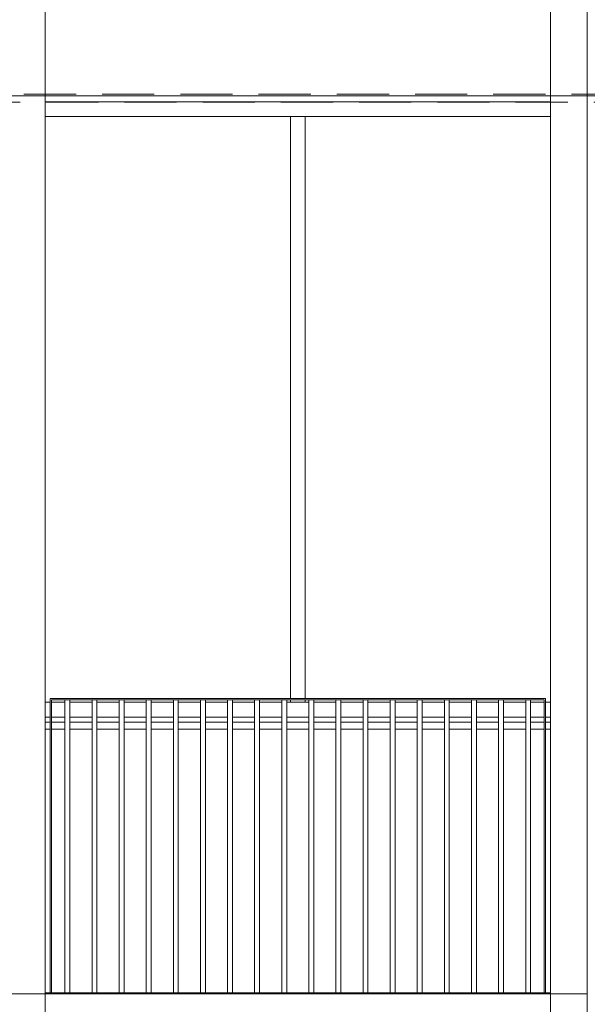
# Model space of a CAD drawing. Header units: millimetres. Extents: x -65 to 293624, y -1905 to 31061.
# Tile 253 of 256: x 124203 to 126507, y 16299 to 20299. Entities that reach past the tile are written whole.
import ezdxf

# ---------------------------------------------------------------- set-up
doc = ezdxf.new("R2010")
doc.units = ezdxf.units.MM
doc.header["$MEASUREMENT"] = 0
doc.linetypes.add('Hidden Line', pattern=[317.5, 211.666667, -105.833333])
for name, color, linetype in [('00 2D joon.AR', 7, 'Continuous'), ('1232 Välisseinad.AR', 7, 'Continuous'), ('1244 Fassaadivarustus.AR', 7, 'Continuous'), ('1245 Klaasfassaadid.AR', 7, 'Continuous'), ('1251 Rõdupiirded.AR', 7, 'Continuous'), ('1253 Terrassipostid.AR', 7, 'Continuous'), ('1253 Välisterrassid.AR', 7, 'Continuous')]:
    doc.layers.add(name, color=color, linetype=linetype)

# ---------------------------------------------------------------- blocks, each defined once
blk = doc.blocks.new('Section Element_1042_3', base_point=(20443.1, 12361.4))
at = {"layer": '1253 Välisterrassid.AR', "color": 7, "linetype": 'Continuous', "lineweight": 13}
for p, q in [((124156.9, 19990.4), (124306.9, 19990.4)), ((124306.9, 19990.4), (126356.9, 19990.4)), ((126356.9, 19990.4), (126506.9, 19990.4)), ((126506.9, 19990.4), (129276.9, 19990.4))]:
    blk.add_line(p, q, dxfattribs=at)
blk = doc.blocks.new('Section Element_1065_3', base_point=(20443.1, 12361.4))
at = {"layer": '1253 Terrassipostid.AR', "color": 7, "linetype": 'Continuous', "lineweight": 13}
for p, q in [((124306.9, 20341.4), (124306.9, 19990.4)), ((124306.9, 19990.4), (124306.9, 16341.4)), ((124306.9, 16341.4), (124306.9, 15990.4))]:
    blk.add_line(p, q, dxfattribs=at)
blk = doc.blocks.new('Section Element_1066_3', base_point=(20443.1, 12361.4))
at = {"layer": '1253 Terrassipostid.AR', "color": 7, "linetype": 'Continuous', "lineweight": 13}
for p, q in [((126356.9, 19990.4), (126356.9, 20346.4)), ((126506.9, 20341.4), (126506.9, 19990.4)), ((126356.9, 16346.4), (126356.9, 19990.4)), ((126506.9, 19990.4), (126506.9, 16341.4)), ((126356.9, 15990.4), (126356.9, 16346.4)), ((126506.9, 16341.4), (126506.9, 15990.4))]:
    blk.add_line(p, q, dxfattribs=at)
blk = doc.blocks.new('Section Element_1096_3', base_point=(20443.1, 12361.4))
at = {"layer": '1253 Terrassipostid.AR', "color": 7, "linetype": 'Continuous', "lineweight": 13}
blk.add_line((124306.9, 19990.4), (124306.9, 16346.4), dxfattribs=at)
blk = doc.blocks.new('Section Element_1115_3', base_point=(20443.1, 12361.4))
at = {"layer": '1232 Välisseinad.AR', "color": 7, "linetype": 'Continuous', "lineweight": 13}
blk.add_line((126356.9, 19966.4), (124306.9, 19966.4), dxfattribs=at)
blk = doc.blocks.new('Section Element_1127_3', base_point=(20443.1, 12361.4))
at = {"layer": '1253 Välisterrassid.AR', "color": 7, "linetype": 'Continuous', "lineweight": 13}
for p, q in [((124156.9, 16341.4), (124306.9, 16341.4)), ((126356.9, 16341.4), (126506.9, 16341.4))]:
    blk.add_line(p, q, dxfattribs=at)
blk = doc.blocks.new('Section Element_1134_3', base_point=(20443.1, 12361.4))
at = {"layer": '1245 Klaasfassaadid.AR', "color": 7, "linetype": 'Continuous', "lineweight": 13}
blk.add_line((126356.9, 19906.4), (125361.9, 19906.4), dxfattribs=at)
blk = doc.blocks.new('Section Element_1135_3', base_point=(20443.1, 12361.4))
at = {"layer": '1245 Klaasfassaadid.AR', "color": 7, "linetype": 'Continuous', "lineweight": 13}
blk.add_line((125301.9, 19906.4), (124306.9, 19906.4), dxfattribs=at)
blk = doc.blocks.new('Section Element_1144_3', base_point=(20443.1, 12361.4))
at = {"layer": '1245 Klaasfassaadid.AR', "color": 7, "linetype": 'Continuous', "lineweight": 13}
for p, q in [((125301.9, 17541.4), (125301.9, 19906.4)), ((125301.9, 19906.4), (125361.9, 19906.4)), ((125361.9, 17541.4), (125361.9, 19906.4)), ((125301.9, 17526.4), (125301.9, 17536.4)), ((125361.9, 17526.4), (125361.9, 17536.4))]:
    blk.add_line(p, q, dxfattribs=at)
blk = doc.blocks.new('Section Element_1208_3', base_point=(20443.1, 12361.4))
at = {"layer": '1244 Fassaadivarustus.AR', "color": 7, "linetype": 'Continuous', "lineweight": 13}
for p, q in [((124326.9, 17445.2), (124306.9, 17445.2)), ((124386.9, 17445.2), (124331.9, 17445.2)), ((124496.9, 17445.2), (124406.9, 17445.2)), ((124606.9, 17445.2), (124516.9, 17445.2)), ((124716.9, 17445.2), (124626.9, 17445.2)), ((124826.9, 17445.2), (124736.9, 17445.2)), ((124936.9, 17445.2), (124846.9, 17445.2)), ((125046.9, 17445.2), (124956.9, 17445.2)), ((125156.9, 17445.2), (125066.9, 17445.2)), ((125266.9, 17445.2), (125176.9, 17445.2)), ((125376.9, 17445.2), (125286.9, 17445.2)), ((125486.9, 17445.2), (125396.9, 17445.2)), ((125596.9, 17445.2), (125506.9, 17445.2)), ((125706.9, 17445.2), (125616.9, 17445.2)), ((125816.9, 17445.2), (125726.9, 17445.2)), ((125926.9, 17445.2), (125836.9, 17445.2)), ((126036.9, 17445.2), (125946.9, 17445.2)), ((126146.9, 17445.2), (126056.9, 17445.2)), ((126256.9, 17445.2), (126166.9, 17445.2)), ((126331.9, 17445.2), (126276.9, 17445.2)), ((126356.9, 17445.2), (126336.9, 17445.2)), ((126356.9, 17466.4), (126356.9, 17466.4)), ((124326.9, 17417.3), (124306.9, 17417.3)), ((124386.9, 17417.3), (124331.9, 17417.3)), ((124496.9, 17417.3), (124406.9, 17417.3)), ((124606.9, 17417.3), (124516.9, 17417.3)), ((124716.9, 17417.3), (124626.9, 17417.3)), ((124826.9, 17417.3), (124736.9, 17417.3)), ((124936.9, 17417.3), (124846.9, 17417.3)), ((125046.9, 17417.3), (124956.9, 17417.3)), ((125156.9, 17417.3), (125066.9, 17417.3)), ((125266.9, 17417.3), (125176.9, 17417.3)), ((125376.9, 17417.3), (125286.9, 17417.3)), ((125486.9, 17417.3), (125396.9, 17417.3)), ((125596.9, 17417.3), (125506.9, 17417.3)), ((125706.9, 17417.3), (125616.9, 17417.3)), ((125816.9, 17417.3), (125726.9, 17417.3)), ((125926.9, 17417.3), (125836.9, 17417.3)), ((126036.9, 17417.3), (125946.9, 17417.3)), ((126146.9, 17417.3), (126056.9, 17417.3)), ((126256.9, 17417.3), (126166.9, 17417.3)), ((126331.9, 17417.3), (126276.9, 17417.3)), ((126356.9, 17417.3), (126336.9, 17417.3))]:
    blk.add_line(p, q, dxfattribs=at)
blk = doc.blocks.new('Section Element_1291_3', base_point=(20443.1, 12361.4))
at = {"layer": '1245 Klaasfassaadid.AR', "color": 7, "linetype": 'Continuous', "lineweight": 13}
for p, q in [((124326.9, 17526.4), (124306.9, 17526.4)), ((124386.9, 17526.4), (124331.9, 17526.4)), ((124496.9, 17526.4), (124406.9, 17526.4)), ((124606.9, 17526.4), (124516.9, 17526.4)), ((124716.9, 17526.4), (124626.9, 17526.4)), ((124826.9, 17526.4), (124736.9, 17526.4)), ((124936.9, 17526.4), (124846.9, 17526.4)), ((125046.9, 17526.4), (124956.9, 17526.4)), ((125156.9, 17526.4), (125066.9, 17526.4)), ((125266.9, 17526.4), (125176.9, 17526.4)), ((125301.9, 17526.4), (125286.9, 17526.4)), ((125331.9, 17526.4), (125301.9, 17526.4)), ((124326.9, 17466.4), (124306.9, 17466.4)), ((124386.9, 17466.4), (124331.9, 17466.4)), ((124496.9, 17466.4), (124406.9, 17466.4)), ((124606.9, 17466.4), (124516.9, 17466.4)), ((124716.9, 17466.4), (124626.9, 17466.4)), ((124826.9, 17466.4), (124736.9, 17466.4)), ((124936.9, 17466.4), (124846.9, 17466.4)), ((125046.9, 17466.4), (124956.9, 17466.4)), ((125156.9, 17466.4), (125066.9, 17466.4)), ((125266.9, 17466.4), (125176.9, 17466.4)), ((125331.9, 17466.4), (125286.9, 17466.4))]:
    blk.add_line(p, q, dxfattribs=at)
blk = doc.blocks.new('Section Element_1292_3', base_point=(20443.1, 12361.4))
at = {"layer": '1245 Klaasfassaadid.AR', "color": 7, "linetype": 'Continuous', "lineweight": 13}
for p, q in [((125361.9, 17526.4), (125331.9, 17526.4)), ((125376.9, 17526.4), (125361.9, 17526.4)), ((125486.9, 17526.4), (125396.9, 17526.4)), ((125596.9, 17526.4), (125506.9, 17526.4)), ((125706.9, 17526.4), (125616.9, 17526.4)), ((125816.9, 17526.4), (125726.9, 17526.4)), ((125926.9, 17526.4), (125836.9, 17526.4)), ((126036.9, 17526.4), (125946.9, 17526.4)), ((126146.9, 17526.4), (126056.9, 17526.4)), ((126256.9, 17526.4), (126166.9, 17526.4)), ((126331.9, 17526.4), (126276.9, 17526.4)), ((126356.9, 17526.4), (126336.9, 17526.4)), ((125376.9, 17466.4), (125331.9, 17466.4)), ((125486.9, 17466.4), (125396.9, 17466.4)), ((125596.9, 17466.4), (125506.9, 17466.4)), ((125706.9, 17466.4), (125616.9, 17466.4)), ((125816.9, 17466.4), (125726.9, 17466.4)), ((125926.9, 17466.4), (125836.9, 17466.4)), ((126036.9, 17466.4), (125946.9, 17466.4)), ((126146.9, 17466.4), (126056.9, 17466.4)), ((126256.9, 17466.4), (126166.9, 17466.4)), ((126331.9, 17466.4), (126276.9, 17466.4)), ((126356.9, 17466.4), (126336.9, 17466.4))]:
    blk.add_line(p, q, dxfattribs=at)
blk = doc.blocks.new('Section Element_2212_3', base_point=(20443.1, 12361.4))
at = {"layer": '1251 Rõdupiirded.AR', "color": 7, "linetype": 'Continuous', "lineweight": 13}
for p, q in [((125496.9, 17541.4), (125386.9, 17541.4)), ((125496.9, 17536.4), (125386.9, 17536.4))]:
    blk.add_line(p, q, dxfattribs=at)
blk = doc.blocks.new('Section Element_2213_3', base_point=(20443.1, 12361.4))
at = {"layer": '1251 Rõdupiirded.AR', "color": 7, "linetype": 'Continuous', "lineweight": 13}
for p, q in [((124726.9, 17541.4), (124616.9, 17541.4)), ((124726.9, 17536.4), (124616.9, 17536.4))]:
    blk.add_line(p, q, dxfattribs=at)
blk = doc.blocks.new('Section Element_2214_3', base_point=(20443.1, 12361.4))
at = {"layer": '1251 Rõdupiirded.AR', "color": 7, "linetype": 'Continuous', "lineweight": 13}
for p, q in [((124836.9, 17541.4), (124726.9, 17541.4)), ((124836.9, 17536.4), (124726.9, 17536.4))]:
    blk.add_line(p, q, dxfattribs=at)
blk = doc.blocks.new('Section Element_2215_3', base_point=(20443.1, 12361.4))
at = {"layer": '1251 Rõdupiirded.AR', "color": 7, "linetype": 'Continuous', "lineweight": 13}
for p, q in [((124616.9, 17541.4), (124506.9, 17541.4)), ((124616.9, 17536.4), (124506.9, 17536.4))]:
    blk.add_line(p, q, dxfattribs=at)
blk = doc.blocks.new('Section Element_2216_3', base_point=(20443.1, 12361.4))
at = {"layer": '1251 Rõdupiirded.AR', "color": 7, "linetype": 'Continuous', "lineweight": 13}
for p, q in [((124946.9, 17541.4), (124836.9, 17541.4)), ((124946.9, 17536.4), (124836.9, 17536.4))]:
    blk.add_line(p, q, dxfattribs=at)
blk = doc.blocks.new('Section Element_2217_3', base_point=(20443.1, 12361.4))
at = {"layer": '1251 Rõdupiirded.AR', "color": 7, "linetype": 'Continuous', "lineweight": 13}
for p, q in [((125056.9, 17541.4), (124946.9, 17541.4)), ((125056.9, 17536.4), (124946.9, 17536.4))]:
    blk.add_line(p, q, dxfattribs=at)
blk = doc.blocks.new('Section Element_2218_3', base_point=(20443.1, 12361.4))
at = {"layer": '1251 Rõdupiirded.AR', "color": 7, "linetype": 'Continuous', "lineweight": 13}
for p, q in [((125166.9, 17541.4), (125056.9, 17541.4)), ((125166.9, 17536.4), (125056.9, 17536.4))]:
    blk.add_line(p, q, dxfattribs=at)
blk = doc.blocks.new('Section Element_2219_3', base_point=(20443.1, 12361.4))
at = {"layer": '1251 Rõdupiirded.AR', "color": 7, "linetype": 'Continuous', "lineweight": 13}
for p, q in [((125276.9, 17541.4), (125166.9, 17541.4)), ((125276.9, 17536.4), (125166.9, 17536.4))]:
    blk.add_line(p, q, dxfattribs=at)
blk = doc.blocks.new('Section Element_2220_3', base_point=(20443.1, 12361.4))
at = {"layer": '1251 Rõdupiirded.AR', "color": 7, "linetype": 'Continuous', "lineweight": 13}
for p, q in [((125386.9, 17541.4), (125276.9, 17541.4)), ((125386.9, 17536.4), (125276.9, 17536.4))]:
    blk.add_line(p, q, dxfattribs=at)
blk = doc.blocks.new('Section Element_2221_3', base_point=(20443.1, 12361.4))
at = {"layer": '1251 Rõdupiirded.AR', "color": 7, "linetype": 'Continuous', "lineweight": 13}
for p, q in [((124506.9, 17541.4), (124396.9, 17541.4)), ((124506.9, 17536.4), (124396.9, 17536.4))]:
    blk.add_line(p, q, dxfattribs=at)
blk = doc.blocks.new('Section Element_2222_3', base_point=(20443.1, 12361.4))
at = {"layer": '1251 Rõdupiirded.AR', "color": 7, "linetype": 'Continuous', "lineweight": 13}
for p, q in [((124386.9, 16346.4), (124386.9, 17536.4)), ((124406.9, 16346.4), (124406.9, 17536.4))]:
    blk.add_line(p, q, dxfattribs=at)
blk = doc.blocks.new('Section Element_2223_3', base_point=(20443.1, 12361.4))
at = {"layer": '1251 Rõdupiirded.AR', "color": 7, "linetype": 'Continuous', "lineweight": 13}
for p, q in [((124496.9, 16346.4), (124496.9, 17536.4)), ((124516.9, 16346.4), (124516.9, 17536.4))]:
    blk.add_line(p, q, dxfattribs=at)
blk = doc.blocks.new('Section Element_2224_3', base_point=(20443.1, 12361.4))
at = {"layer": '1251 Rõdupiirded.AR', "color": 7, "linetype": 'Continuous', "lineweight": 13}
for p, q in [((124606.9, 16346.4), (124606.9, 17536.4)), ((124626.9, 16346.4), (124626.9, 17536.4))]:
    blk.add_line(p, q, dxfattribs=at)
blk = doc.blocks.new('Section Element_2225_3', base_point=(20443.1, 12361.4))
at = {"layer": '1251 Rõdupiirded.AR', "color": 7, "linetype": 'Continuous', "lineweight": 13}
for p, q in [((124716.9, 16346.4), (124716.9, 17536.4)), ((124736.9, 16346.4), (124736.9, 17536.4))]:
    blk.add_line(p, q, dxfattribs=at)
blk = doc.blocks.new('Section Element_2226_3', base_point=(20443.1, 12361.4))
at = {"layer": '1251 Rõdupiirded.AR', "color": 7, "linetype": 'Continuous', "lineweight": 13}
for p, q in [((124826.9, 16346.4), (124826.9, 17536.4)), ((124846.9, 16346.4), (124846.9, 17536.4))]:
    blk.add_line(p, q, dxfattribs=at)
blk = doc.blocks.new('Section Element_2227_3', base_point=(20443.1, 12361.4))
at = {"layer": '1251 Rõdupiirded.AR', "color": 7, "linetype": 'Continuous', "lineweight": 13}
for p, q in [((124936.9, 16346.4), (124936.9, 17536.4)), ((124956.9, 16346.4), (124956.9, 17536.4))]:
    blk.add_line(p, q, dxfattribs=at)
blk = doc.blocks.new('Section Element_2228_3', base_point=(20443.1, 12361.4))
at = {"layer": '1251 Rõdupiirded.AR', "color": 7, "linetype": 'Continuous', "lineweight": 13}
for p, q in [((125046.9, 16346.4), (125046.9, 17536.4)), ((125066.9, 16346.4), (125066.9, 17536.4))]:
    blk.add_line(p, q, dxfattribs=at)
blk = doc.blocks.new('Section Element_2229_3', base_point=(20443.1, 12361.4))
at = {"layer": '1251 Rõdupiirded.AR', "color": 7, "linetype": 'Continuous', "lineweight": 13}
for p, q in [((125156.9, 16346.4), (125156.9, 17536.4)), ((125176.9, 16346.4), (125176.9, 17536.4))]:
    blk.add_line(p, q, dxfattribs=at)
blk = doc.blocks.new('Section Element_2230_3', base_point=(20443.1, 12361.4))
at = {"layer": '1251 Rõdupiirded.AR', "color": 7, "linetype": 'Continuous', "lineweight": 13}
for p, q in [((125266.9, 16346.4), (125266.9, 17536.4)), ((125286.9, 16346.4), (125286.9, 17536.4))]:
    blk.add_line(p, q, dxfattribs=at)
blk = doc.blocks.new('Section Element_2231_3', base_point=(20443.1, 12361.4))
at = {"layer": '1251 Rõdupiirded.AR', "color": 7, "linetype": 'Continuous', "lineweight": 13}
for p, q in [((125376.9, 16346.4), (125376.9, 17536.4)), ((125396.9, 16346.4), (125396.9, 17536.4))]:
    blk.add_line(p, q, dxfattribs=at)
blk = doc.blocks.new('Section Element_2232_3', base_point=(20443.1, 12361.4))
at = {"layer": '1251 Rõdupiirded.AR', "color": 7, "linetype": 'Continuous', "lineweight": 13}
for p, q in [((125486.9, 16346.4), (125486.9, 17536.4)), ((125506.9, 16346.4), (125506.9, 17536.4))]:
    blk.add_line(p, q, dxfattribs=at)
blk = doc.blocks.new('Section Element_2233_3', base_point=(20443.1, 12361.4))
at = {"layer": '1251 Rõdupiirded.AR', "color": 7, "linetype": 'Continuous', "lineweight": 13}
for p, q in [((125606.9, 17541.4), (125496.9, 17541.4)), ((125606.9, 17536.4), (125496.9, 17536.4))]:
    blk.add_line(p, q, dxfattribs=at)
blk = doc.blocks.new('Section Element_2234_3', base_point=(20443.1, 12361.4))
at = {"layer": '1251 Rõdupiirded.AR', "color": 7, "linetype": 'Continuous', "lineweight": 13}
for p, q in [((125596.9, 16346.4), (125596.9, 17536.4)), ((125616.9, 16346.4), (125616.9, 17536.4))]:
    blk.add_line(p, q, dxfattribs=at)
blk = doc.blocks.new('Section Element_2235_3', base_point=(20443.1, 12361.4))
at = {"layer": '1251 Rõdupiirded.AR', "color": 7, "linetype": 'Continuous', "lineweight": 13}
for p, q in [((125716.9, 17541.4), (125606.9, 17541.4)), ((125716.9, 17536.4), (125606.9, 17536.4))]:
    blk.add_line(p, q, dxfattribs=at)
blk = doc.blocks.new('Section Element_2236_3', base_point=(20443.1, 12361.4))
at = {"layer": '1251 Rõdupiirded.AR', "color": 7, "linetype": 'Continuous', "lineweight": 13}
for p, q in [((124396.9, 17541.4), (124326.9, 17541.4)), ((124396.9, 17536.4), (124331.9, 17536.4))]:
    blk.add_line(p, q, dxfattribs=at)
blk = doc.blocks.new('Section Element_2237_3', base_point=(20443.1, 12361.4))
at = {"layer": '1251 Rõdupiirded.AR', "color": 7, "linetype": 'Continuous', "lineweight": 13}
for p, q in [((125706.9, 16346.4), (125706.9, 17536.4)), ((125726.9, 16346.4), (125726.9, 17536.4))]:
    blk.add_line(p, q, dxfattribs=at)
blk = doc.blocks.new('Section Element_2238_3', base_point=(20443.1, 12361.4))
at = {"layer": '1251 Rõdupiirded.AR', "color": 7, "linetype": 'Continuous', "lineweight": 13}
for p, q in [((125826.9, 17541.4), (125716.9, 17541.4)), ((125826.9, 17536.4), (125716.9, 17536.4))]:
    blk.add_line(p, q, dxfattribs=at)
blk = doc.blocks.new('Section Element_2239_3', base_point=(20443.1, 12361.4))
at = {"layer": '1251 Rõdupiirded.AR', "color": 7, "linetype": 'Continuous', "lineweight": 13}
for p, q in [((125816.9, 16346.4), (125816.9, 17536.4)), ((125836.9, 16346.4), (125836.9, 17536.4))]:
    blk.add_line(p, q, dxfattribs=at)
blk = doc.blocks.new('Section Element_2240_3', base_point=(20443.1, 12361.4))
at = {"layer": '1251 Rõdupiirded.AR', "color": 7, "linetype": 'Continuous', "lineweight": 13}
for p, q in [((125936.9, 17541.4), (125826.9, 17541.4)), ((125936.9, 17536.4), (125826.9, 17536.4))]:
    blk.add_line(p, q, dxfattribs=at)
blk = doc.blocks.new('Section Element_2241_3', base_point=(20443.1, 12361.4))
at = {"layer": '1251 Rõdupiirded.AR', "color": 7, "linetype": 'Continuous', "lineweight": 13}
for p, q in [((125926.9, 16346.4), (125926.9, 17536.4)), ((125946.9, 16346.4), (125946.9, 17536.4))]:
    blk.add_line(p, q, dxfattribs=at)
blk = doc.blocks.new('Section Element_2242_3', base_point=(20443.1, 12361.4))
at = {"layer": '1251 Rõdupiirded.AR', "color": 7, "linetype": 'Continuous', "lineweight": 13}
for p, q in [((126046.9, 17541.4), (125936.9, 17541.4)), ((126046.9, 17536.4), (125936.9, 17536.4))]:
    blk.add_line(p, q, dxfattribs=at)
blk = doc.blocks.new('Section Element_2243_3', base_point=(20443.1, 12361.4))
at = {"layer": '1251 Rõdupiirded.AR', "color": 7, "linetype": 'Continuous', "lineweight": 13}
for p, q in [((126036.9, 16346.4), (126036.9, 17536.4)), ((126056.9, 16346.4), (126056.9, 17536.4))]:
    blk.add_line(p, q, dxfattribs=at)
blk = doc.blocks.new('Section Element_2244_3', base_point=(20443.1, 12361.4))
at = {"layer": '1251 Rõdupiirded.AR', "color": 7, "linetype": 'Continuous', "lineweight": 13}
for p, q in [((126156.9, 17541.4), (126046.9, 17541.4)), ((126156.9, 17536.4), (126046.9, 17536.4))]:
    blk.add_line(p, q, dxfattribs=at)
blk = doc.blocks.new('Section Element_2245_3', base_point=(20443.1, 12361.4))
at = {"layer": '1251 Rõdupiirded.AR', "color": 7, "linetype": 'Continuous', "lineweight": 13}
for p, q in [((126146.9, 16346.4), (126146.9, 17536.4)), ((126166.9, 16346.4), (126166.9, 17536.4))]:
    blk.add_line(p, q, dxfattribs=at)
blk = doc.blocks.new('Section Element_2246_3', base_point=(20443.1, 12361.4))
at = {"layer": '1251 Rõdupiirded.AR', "color": 7, "linetype": 'Continuous', "lineweight": 13}
for p, q in [((126266.9, 17541.4), (126156.9, 17541.4)), ((126266.9, 17536.4), (126156.9, 17536.4))]:
    blk.add_line(p, q, dxfattribs=at)
blk = doc.blocks.new('Section Element_2247_3', base_point=(20443.1, 12361.4))
at = {"layer": '1251 Rõdupiirded.AR', "color": 7, "linetype": 'Continuous', "lineweight": 13}
for p, q in [((126256.9, 16346.4), (126256.9, 17536.4)), ((126266.9, 17536.4), (126266.9, 17536.4)), ((126276.9, 16346.4), (126276.9, 17536.4))]:
    blk.add_line(p, q, dxfattribs=at)
blk = doc.blocks.new('Section Element_2248_3', base_point=(20443.1, 12361.4))
at = {"layer": '1251 Rõdupiirded.AR', "color": 7, "linetype": 'Continuous', "lineweight": 13}
for p, q in [((126336.9, 17541.4), (126266.9, 17541.4)), ((126331.9, 17536.4), (126266.9, 17536.4))]:
    blk.add_line(p, q, dxfattribs=at)
blk = doc.blocks.new('Section Element_2249_3', base_point=(20443.1, 12361.4))
at = {"layer": '1251 Rõdupiirded.AR', "color": 7, "linetype": 'Continuous', "lineweight": 13}
for p, q in [((126331.9, 16346.4), (126331.9, 17536.4)), ((126336.9, 16346.4), (126336.9, 17541.4))]:
    blk.add_line(p, q, dxfattribs=at)
blk = doc.blocks.new('Section Element_2250_3', base_point=(20443.1, 12361.4))
at = {"layer": '1251 Rõdupiirded.AR', "color": 7, "linetype": 'Continuous', "lineweight": 13}
for p, q in [((124326.9, 17541.4), (124326.9, 16346.4)), ((124331.9, 17536.4), (124331.9, 16346.4))]:
    blk.add_line(p, q, dxfattribs=at)
blk = doc.blocks.new('Section Element_2309_3', base_point=(20443.1, 12361.4))
at = {"layer": '1251 Rõdupiirded.AR', "color": 7, "linetype": 'Continuous', "lineweight": 13}
for p, q in [((126356.9, 16346.4), (124306.9, 16346.4)), ((124306.9, 16341.4), (124306.9, 16346.4)), ((126356.9, 16341.4), (124306.9, 16341.4)), ((126356.9, 16341.4), (126356.9, 16346.4))]:
    blk.add_line(p, q, dxfattribs=at)

msp = doc.modelspace()

# ---------------------------------------------------------------- linework, layer by layer
at = {"layer": '00 2D joon.AR', "color": 41, "linetype": 'Hidden Line', "lineweight": 13, "true_color": 0xffeda8, "flags": 128}
msp.add_lwpolyline([(121168.1, 19996.9), (121168.1, 19964.9), (129276.9, 19964.9), (129276.9, 19996.9)], close=True, dxfattribs=at)

# ---------------------------------------------------------------- block references
at = {"layer": '1232 Välisseinad.AR', "lineweight": 0}
msp.add_blockref('Section Element_1115_3', (20443.1, 12361.4), dxfattribs=at)
at = {"layer": '1244 Fassaadivarustus.AR', "lineweight": 0}
msp.add_blockref('Section Element_1208_3', (20443.1, 12361.4), dxfattribs=at)
at = {"layer": '1245 Klaasfassaadid.AR', "lineweight": 0}
for name in ['Section Element_1135_3', 'Section Element_1144_3', 'Section Element_1134_3', 'Section Element_1291_3', 'Section Element_1292_3']:
    msp.add_blockref(name, (20443.1, 12361.4), dxfattribs=at)
at = {"layer": '1251 Rõdupiirded.AR', "lineweight": 0}
for name in ['Section Element_2236_3', 'Section Element_2250_3', 'Section Element_2222_3', 'Section Element_2221_3', 'Section Element_2223_3', 'Section Element_2215_3', 'Section Element_2224_3', 'Section Element_2213_3', 'Section Element_2225_3', 'Section Element_2214_3', 'Section Element_2226_3', 'Section Element_2216_3', 'Section Element_2227_3', 'Section Element_2217_3', 'Section Element_2228_3', 'Section Element_2218_3', 'Section Element_2229_3', 'Section Element_2219_3', 'Section Element_2230_3', 'Section Element_2220_3', 'Section Element_2231_3', 'Section Element_2212_3', 'Section Element_2232_3', 'Section Element_2233_3', 'Section Element_2234_3', 'Section Element_2235_3', 'Section Element_2237_3', 'Section Element_2238_3', 'Section Element_2239_3', 'Section Element_2240_3', 'Section Element_2241_3', 'Section Element_2242_3', 'Section Element_2243_3', 'Section Element_2244_3', 'Section Element_2245_3', 'Section Element_2246_3', 'Section Element_2247_3', 'Section Element_2248_3', 'Section Element_2249_3', 'Section Element_2309_3']:
    msp.add_blockref(name, (20443.1, 12361.4), dxfattribs=at)
at = {"layer": '1253 Terrassipostid.AR', "lineweight": 0}
for name in ['Section Element_1066_3', 'Section Element_1065_3', 'Section Element_1096_3']:
    msp.add_blockref(name, (20443.1, 12361.4), dxfattribs=at)
at = {"layer": '1253 Välisterrassid.AR', "lineweight": 0}
for name in ['Section Element_1042_3', 'Section Element_1127_3']:
    msp.add_blockref(name, (20443.1, 12361.4), dxfattribs=at)

doc.saveas('drawing.dxf')
